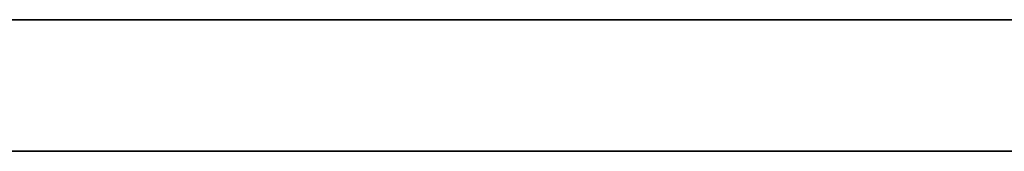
# Model space of a CAD drawing. Header units: millimetres. Extents: x -1100 to 1100, y -7 to 710.
# Tile 53 of 256: x -902.51 to -868.7, y 705.5 to 710. Entities that reach past the tile are written whole.
import ezdxf

# ---------------------------------------------------------------- set-up
doc = ezdxf.new("R2010")
doc.units = ezdxf.units.MM
doc.header["$MEASUREMENT"] = 0
doc.layers.add('IGES LEVEL 15', color=7, linetype='Continuous')

msp = doc.modelspace()

# ---------------------------------------------------------------- linework, layer by layer
at = {"layer": 'IGES LEVEL 15'}
for points in [[(-1100, 710, 0), (-1100, 710, 1200), (1100, 710, 1200), (1100, 710, 0)], [(1100, 710, 0), (1100, 710, -1200), (-1100, 710, -1200), (-1100, 710, 0)]]:
    msp.add_rational_spline(points, [1, 0.333333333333, 0.333333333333, 1], degree=3, dxfattribs=at)
at = {"layer": 'IGES LEVEL 15', "color": 253}
for points in [[(-1100, 710, 0), (-1100, 710, 1200), (1100, 710, 1200), (1100, 710, 0)], [(1100, 710, 0), (1100, 710, -1200), (-1100, 710, -1200), (-1100, 710, 0)], [(-1100, 710, 0), (-1100, 710, 1200), (1100, 710, 1200), (1100, 710, 0)], [(1100, 710, 0), (1100, 710, -1200), (-1100, 710, -1200), (-1100, 710, 0)], [(-1100, 705.5, 0), (-1100, 705.5, 1200), (1100, 705.5, 1200), (1100, 705.5, 0)], [(1100, 705.5, 0), (1100, 705.5, -1200), (-1100, 705.5, -1200), (-1100, 705.5, 0)]]:
    msp.add_rational_spline(points, [1, 0.333333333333, 0.333333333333, 1], degree=3, dxfattribs=at)
msp.add_open_spline([(-1100, 710, 0), (0, 710, 0), (1100, 710, 0)], degree=2, dxfattribs=at)

doc.saveas('drawing.dxf')
